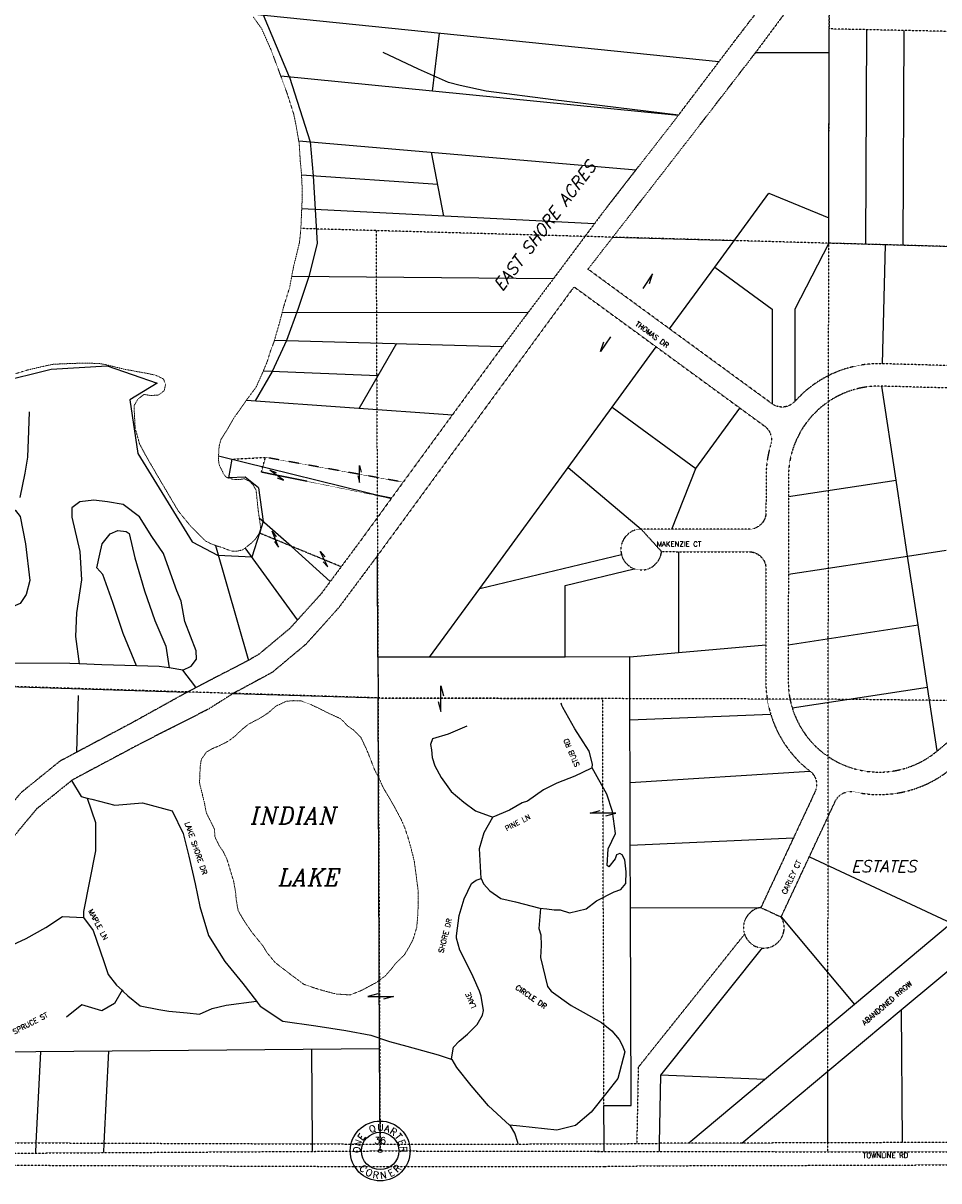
# Model space of a CAD drawing. Extents: x 382064 to 394843, y 99495 to 121971.
# Tile 7 of 36: x 390206 to 392901, y 99770 to 103177. Entities that reach past the tile are written whole.
import ezdxf
from ezdxf.enums import TextEntityAlignment as Align

# ---------------------------------------------------------------- set-up
doc = ezdxf.new("R2010")
doc.units = 0
doc.header["$LTSCALE"] = 0.005
doc.header["$MEASUREMENT"] = 0
for name, pattern in [('DGN Style 6', [74.75, 25, -12.5, 6.25, -12.5, 6, -12.5]), ('Erwl', [0.8, 0.175, -0.05, 0.35, -0.05, 0.175]), ('HIDDEN', [0.375, 0.25, -0.125]), ('HIDDEN2', [0.1875, 0.125, -0.0625]), ('PHANTOM', [2.5, 1.25, -0.25, 0.25, -0.25, 0.25, -0.25])]:
    doc.linetypes.add(name, pattern=pattern)
for name, color, linetype in [('17N', 7, 'Continuous'), ('20H', 2, 'Continuous'), ('27N', 7, 'Continuous'), ('30F', 1, 'PHANTOM'), ('30Q', 1, 'PHANTOM'), ('30S', 1, 'PHANTOM'), ('47N', 7, 'Continuous'), ('Y', 2, 'Continuous')]:
    doc.layers.add(name, color=color, linetype=linetype)
for name, color, linetype, lineweight in [('E_RW_Existing', 1, 'Erwl', 25), ('E_RW_Property', 1, 'Continuous', 25), ('E_WTR', 4, 'DGN Style 6', 15)]:
    doc.layers.add(name, color=color, linetype=linetype, lineweight=lineweight)
doc.styles.add('CONDO', font='ITALICC.shx', dxfattribs={"height": 35})
doc.styles.add('L', font='ITALIC.shx', dxfattribs={"height": 50})
doc.styles.add('R', font='ROMANS.shx', dxfattribs={"height": 35})
doc.styles.add('T', font='TXT.shx', dxfattribs={"height": 20})

# ---------------------------------------------------------------- blocks, each defined once
blk = doc.blocks.new('H')
at = {"layer": '20H', "color": 2}
for p, q in [((0, 25), (5.2, 5.7)), ((0, -25), (0, 25)), ((-5.2, -5.7), (0, -25))]:
    blk.add_line(p, q, dxfattribs=at)
blk = doc.blocks.new('Q', base_point=(2908.2, 2882.1))
at = {"layer": 'Y'}
for radius in [88, 55, 5]:
    blk.add_circle((2908.2, 2882.1), radius, dxfattribs=at)
at = {"layer": 'Y', "style": 'T'}
for s, rotation, p in [('E', 54, (2861.2, 2917.6)), ('Q', 20, (2889, 2937.8)), ('A', 343, (2926.4, 2938.2)), ('R', 326, (2942, 2930.4)), ('T', 309, (2954.7, 2918.4)), ('N', 71, (2852.8, 2902.3)), ('E', 292, (2963.2, 2903.2)), ('O', 88, (2849.4, 2885.2)), ('R', 275, (2967, 2886.2)), ('C', 317.5308, (2851.5, 2822.7)), ('O', 334.5308, (2871.3, 2808.7)), ('E', 28.5308, (2945.9, 2809.1)), ('R', 45.5308, (2965.6, 2823.3)), ('R', 351.5308, (2894.4, 2801.1)), ('N', 8.5308, (2918.7, 2800.6))]:
    blk.add_text(s, height=20, rotation=rotation, dxfattribs=at).set_placement(p, align=Align.CENTER)
blk.add_text('U', height=20, dxfattribs=at).set_placement((2909.3, 2941), align=Align.CENTER)
for tag, p in [('N', (2908.2, 2912.9)), ('W', (2875.2, 2882.1)), ('S', (2908.2, 2850.2)), ('E', (2939, 2882.1))]:
    blk.add_attdef(tag, text='', height=20, dxfattribs=at).set_placement(p, align=Align.MIDDLE)
blk = doc.blocks.new('H1')
at = {"layer": '20H', "color": 2}
for p, q in [((5.2, 15.4), (0, 34.7)), ((0, 34.7), (0, 0))]:
    blk.add_line(p, q, dxfattribs=at)
blk = doc.blocks.new('H2')
at = {"layer": '20H', "color": 2}
for p, q in [((0, 0), (0, -34.7)), ((0, -34.7), (-5.2, -15.4))]:
    blk.add_line(p, q, dxfattribs=at)

msp = doc.modelspace()

# ---------------------------------------------------------------- linework, layer by layer
at = {"layer": '30F', "flags": 128}
for points in [[(392574, 99856), (392577, 102529.2), (392582.7, 105172.4)], [(393892.5, 101173.4), (392571, 101187.6), (391257.9, 101191.1), (390003.5, 101230.3)]]:
    msp.add_lwpolyline(points, dxfattribs=at)
at = {"layer": '30Q', "flags": 128}
for points in [[(393892.8, 102492.6), (391023.6, 102572.4)], [(391244.8, 102566.3), (391250.9, 101191.4), (391256.9, 99858.5)]]:
    msp.add_lwpolyline(points, dxfattribs=at)
at = {"layer": '30S'}
for p, q in [((388915, 99844), (391256.9, 99858.5)), ((391256.9, 99858.5), (393892.2, 99853.6))]:
    msp.add_line(p, q, dxfattribs=at)
at = {"layer": 'E_RW_Existing'}
msp.add_line((390869.6, 101301.9), (390690.2, 101208.7), dxfattribs=at)
at = {"layer": 'E_RW_Existing', "flags": 128}
for points in [[(392752, 103710.4), (392725.1, 103677.8), (392666.8, 103606), (392495.9, 103380.7), (392474.5, 103352.5), (392386.1, 103395.3), (392208.6, 103441.2), (391948.9, 103462.8), (391819.8, 103473), (391817.2, 103440.1), (391814.6, 103407.2), (391943.6, 103397), (392197.5, 103375.9), (392363.2, 103333), (392433.7, 103298.9), (392304.7, 103130.7), (392157.8, 102936.8), (392133.7, 102904.9), (392111.2, 102875.9), (391910.8, 102617.9), (391752.7, 102405.8), (391607, 102211.9), (391386.5, 101911), (391196.5, 101650.3), (391083.4, 101498), (390992.1, 101396.6), (390900.5, 101320), (390869.6, 101301.9)], [(393895.5, 103131.9), (393343.1, 103143.6), (393235.7, 103145.9), (392578.4, 103159.8)], [(389945, 99883.3), (391256.9, 99878.5), (391915.9, 99879.1), (392078.1, 99880.9)], [(394808.6, 99885.5), (394651.8, 99885.3), (393892.2, 99885.3), (393642.1, 99885.4), (393429.2, 99884.8), (393216.3, 99884.2), (393003.3, 99883.6), (392793.1, 99883), (392574, 99882.3), (392078.1, 99880.9)]]:
    msp.add_lwpolyline(points, dxfattribs=at)
at = {"layer": 'E_RW_Existing'}
for points in [[(392578.9, 103380.8), (392510.7, 103291), (392507.8, 103287.1), (392361.8, 103090.5)], [(392578.9, 103380.8), (392578.4, 103159.8)], [(392361.8, 103090.5), (392233.5, 102924.2), (392186.7, 102863.6), (392128.8, 102789), (392006.2, 102630.9), (391868.2, 102453.1)], [(391827.7, 102400.9), (391819.5, 102390.3), (391697.5, 102223.6), (391567.7, 102045.9), (391437.9, 101868.3), (391308, 101690.7), (391249, 101610)], [(391249, 101610), (391134.5, 101456.2), (391038, 101349), (390938.5, 101265.8), (390824.6, 101204.5), (390751, 101157.9)], [(390690.2, 101208.7), (390525.2, 101117.3), (390359.7, 101029.2)], [(390751, 101157.9), (390555.7, 101058.8), (390390.7, 100970.9)], [(390359.7, 101029.2), (390314.3, 101005), (390200, 100912.5), (390140, 100840.8), (389976.8, 100617.6)], [(390390.7, 100970.9), (390350.9, 100949.7), (390246.5, 100865.2), (390192.5, 100800.7), (389975.2, 100524.2)], [(389588, 99824.8), (389738, 99821.7), (389786, 99820.7), (389806.3, 99820.3), (389943.6, 99817.4), (391256.8, 99812.5), (391916.3, 99813.1), (392078.2, 99814.9), (392574.2, 99816.3), (392793.3, 99817), (393003.5, 99817.6), (393216.5, 99818.2), (393429.4, 99818.8), (393642.2, 99819.4), (393892.2, 99819.3), (394651.8, 99819.3), (394808.6, 99819.5)]]:
    msp.add_lwpolyline(points, dxfattribs=at)
at = {"layer": 'E_RW_Existing', "flags": 128}
msp.add_lwpolyline([(391827.7, 102400.9), (392069.6, 102224.1), (392315.8, 102044.1), (392387.8, 101991.5, -0.317332), (392406.2, 101936.8, 0.072252), (392392.4, 101842.1), (392392.3, 101737.5, -0.414208), (392342.2, 101687.5), (392115.2, 101687.7), (392025.2, 101687.8, 0.485353), (391966.9, 101613.8, 0.251403), (392004.6, 101571.5, 0.489051), (392084.9, 101621.8), (392134.9, 101621.7), (392342.2, 101621.5, -0.414208), (392392.1, 101571.5), (392391.9, 101348), (392391.8, 101240.4, 0.07403), (392406.2, 101143.3, 0.156319), (392521.7, 100976.1, -0.351576), (392536.5, 100915.3), (392473, 100779.5), (392377.2, 100574.7, 0.892734), (392381.1, 100455.6, 0.613945), (392437, 100546.8), (392519.9, 100724), (392596.3, 100887.3, -0.351576), (392652.5, 100915, 0.23304), (392938.5, 100984.6), (393015.2, 101048.8), (393176.3, 101183.6), (393337.3, 101318.4), (393407.8, 101377.4, 0.079955), (393486.2, 101467.7, 0.096178), (393537.1, 101601.8, 0.042791), (393542.6, 101665.9), (393542.6, 101696.7), (393542.7, 101828.2, 0.059508), (393533.3, 101906.7, 0.071215), (393498.3, 101994.3, 0.071215), (393440.2, 102068.6, 0.071215), (393363.5, 102123.7, 0.113555), (393218.9, 102161.2), (393154.5, 102163), (392944.6, 102168.8), (392734.7, 102174.7, 0.220727), (392477.2, 102063.8, -0.385601), (392410.4, 102056.7), (392108.5, 102277.4), (391868.2, 102453.1)], format="xyb", dxfattribs=at)
msp.add_lwpolyline([(393476.6, 101665.9), (393476.6, 101710.3), (393476.7, 101828.2, 0.358878), (393260.8, 102090.4, 0.041269), (393217.1, 102095.2), (393087.8, 102098.8), (392922.7, 102103.4), (392732.8, 102108.7, 0.422111), (392458.4, 101842), (392458.3, 101783.7), (392458.1, 101555.3), (392457.9, 101347.9), (392457.8, 101240.3, 0.074027), (392469.3, 101162.5, 0.537549), (392896.2, 101035.3), (393133.9, 101234.2), (393281.3, 101357.6), (393365.5, 101428, 0.221975)], format="xyb", close=True, dxfattribs=at)
at = {"layer": 'E_RW_Property'}
for p, q in [((390877.7, 103203.7), (392253.9, 103063.7)), ((390990.4, 103018), (390913.5, 103200.1)), ((392577.2, 102603.6), (392578.4, 103159.8)), ((392686.4, 102526.1), (392689, 103157.5)), ((392796.1, 102523.1), (392798.7, 103155.2)), ((392361.8, 103090.5), (392578.2, 103090)), ((391410.5, 102976.5), (390964.7, 103020.6)), ((390990.4, 103018), (391051.2, 102827.6)), ((392133.7, 102904.9), (391410.5, 102976.5)), ((391017.3, 102830.6), (392009.9, 102745.5)), ((391051.2, 102827.6), (391059.9, 102728)), ((391059.9, 102728), (391065.9, 102628.2)), ((392241.3, 102459.1), (392400.4, 102676.7)), ((392400.4, 102676.7), (392577.2, 102603.6)), ((391065.9, 102628.2), (391071.9, 102528.4)), ((392577, 102529.2), (392577.2, 102603.6)), ((391940.9, 102546.9), (392298.2, 102536.9)), ((392744.4, 102524.5), (392577, 102529.2)), ((391071.9, 102528.4), (391046.8, 102431.6)), ((392954.3, 102518.7), (392744.4, 102524.5)), ((391046.8, 102431.6), (391015.4, 102336.7)), ((392108.5, 102277.4), (392241.3, 102459.1)), ((392241.3, 102459.1), (392410.4, 102335.4)), ((391015.4, 102336.7), (390981.1, 102242.7)), ((392410.4, 102335.4), (392410.4, 102056.7)), ((390981.1, 102242.7), (390938.9, 102152.1)), ((391939.7, 102046.5), (392069.6, 102224.1)), ((390128.1, 102118.5), (390288.5, 102158.7)), ((390288.5, 102158.7), (390453.6, 102168.3)), ((390453.6, 102168.3), (390601.1, 102117.8)), ((390938.9, 102152.1), (390888.9, 102065.5)), ((390601.1, 102117.8), (390520.3, 102068.8)), ((392774.9, 101831.9), (392732.8, 102108.7)), ((390520.3, 102068.8), (390543.9, 101910.8)), ((391809.9, 101868.9), (391939.7, 102046.5)), ((390543.9, 101910.8), (390704, 101650.6)), ((390781.4, 101903.6), (391290.1, 101778.6)), ((390811.5, 101838.9), (390821, 101893.9)), ((391680.1, 101691.3), (391809.9, 101868.9)), ((391809.9, 101868.9), (392025.2, 101687.8)), ((390859.4, 101841), (390811.5, 101838.9)), ((390898.5, 101809.8), (390859.4, 101841)), ((392808.9, 101608.7), (392774.9, 101831.9)), ((390898.5, 101809.8), (390912.4, 101710.7)), ((390995.9, 101637.3), (390901.4, 101720.4)), ((390912.4, 101710.7), (390901.7, 101676.4)), ((391550.2, 101513.7), (391680.1, 101691.3)), ((390704, 101650.6), (390780.5, 101610.7)), ((390901.7, 101676.4), (390879.8, 101605.9)), ((390772, 101640.1), (390869.6, 101301.9)), ((390879.8, 101605.9), (390780.5, 101610.7)), ((391109.9, 101533.7), (390995.9, 101637.3)), ((391250.4, 101311.2), (391249, 101610)), ((391550.2, 101513.7), (391966.9, 101613.8)), ((392808.9, 101608.7), (392922.6, 101626)), ((392458.1, 101555.3), (392808.9, 101608.7)), ((392839.8, 101406), (392808.9, 101608.7)), ((391801.2, 101522.6), (392004.6, 101571.5)), ((391402.3, 101311.4), (391550.2, 101513.7)), ((391801.4, 101311.7), (391801.2, 101522.6)), ((392867.6, 101223.1), (392839.8, 101406)), ((392134.6, 101324.8), (392391.9, 101348)), ((391402.3, 101311.4), (391250.4, 101311.2)), ((391801.4, 101311.7), (391402.3, 101311.4)), ((391991.4, 101311.9), (391801.4, 101311.7)), ((391991.4, 101311.9), (392134.6, 101324.8)), ((391991.9, 101127.3), (391991.4, 101311.9)), ((390003.5, 101230.3), (390690.2, 101208.7)), ((390824.6, 101204.5), (391250.9, 101191.4)), ((392896.2, 101035.3), (392867.6, 101223.1)), ((391255.5, 100158.5), (391250.9, 101191.4)), ((391992.5, 100942.7), (391991.9, 101127.3)), ((391993.1, 100758.1), (391992.5, 100942.7)), ((391993.7, 100573.5), (391993.1, 100758.1)), ((391993.7, 100573.5), (392377.2, 100574.7)), ((391995.5, 99991.9), (391993.7, 100573.5)), ((392938.5, 100528.3), (392652.7, 100289.1)), ((392652.7, 100289.1), (392165.3, 99881.2)), ((391255.5, 100158.5), (389957.5, 100147.7)), ((391256.8, 99878.5), (391255.5, 100158.5)), ((392389.2, 100068.6), (392081.9, 100081.1)), ((391915.5, 99991.7), (391995.5, 99991.9)), ((391915.9, 99879.1), (391915.5, 99991.7)), ((391915.9, 99857.3), (391915.9, 99879.1)), ((392078.1, 99880.9), (392077.6, 99857))]:
    msp.add_line(p, q, dxfattribs=at)
at = {"layer": 'E_RW_Property', "linetype": 'HIDDEN2'}
for p, q in [((391324.7, 101826.1), (390919.4, 101899.1)), ((392025.2, 101687.8), (392084.9, 101621.8)), ((392377.2, 100574.7), (392437, 100546.8)), ((391256.9, 99858.5), (391256.8, 99878.5)), ((392574, 99856), (392574, 99882.3)), ((391256.9, 99858.5), (391915.9, 99857.3)), ((391915.9, 99857.3), (392077.6, 99857))]:
    msp.add_line(p, q, dxfattribs=at)
at = {"layer": 'E_RW_Property', "linetype": 'HIDDEN'}
msp.add_line((391915.5, 99991.7), (391911.7, 101189.4), dxfattribs=at)
at = {"layer": 'E_RW_Property'}
for points in [[(391410.5, 102976.5), (391431.3, 103147.4)], [(391444.2, 102608.7), (391408.5, 102797)], [(391025.6, 102730.4), (391426.3, 102702.9)], [(391887, 102586), (391026.2, 102630.3)], [(390996.8, 102432), (391767.5, 102425.6)], [(390968.7, 102326.1), (391692.5, 102325.6)], [(390946, 102243.6), (391617.4, 102225.7)], [(391305.5, 102234), (391195.2, 102043.7)], [(391250.4, 102138.9), (390913, 102153.2)], [(390863.4, 102067.3), (391469.5, 102024.2)], [(391013.8, 101420.8), (390860.2, 101633)], [(391250.4, 101311.2), (391250.9, 101191.4)], [(391880.5, 100985.7), (391881.5, 100996.7), (391871.8, 101034.5), (391854.5, 101062.4), (391830.1, 101100.1), (391794.7, 101162.8), (391791.2, 101169), (391789.7, 101176)], [(391511.7, 101107.8), (391457, 101084.9), (391411.2, 101070.8), (391405.1, 101054.1), (391407.7, 101038.2), (391409.5, 101016.2), (391417.5, 100991.9), (391436.2, 100957.7), (391466.3, 100916.2), (391503.6, 100885.1), (391537.8, 100859.2), (391588.6, 100840.5)], [(391726.4, 100572.5), (391747.3, 100570.9), (391769.1, 100567.7), (391786.7, 100567.7), (391813.7, 100559.4), (391863.5, 100570.9), (391893.6, 100594.7), (391945.4, 100620.6), (391965.1, 100627.9), (391979.6, 100645.5), (391980.7, 100679.8), (391976.5, 100715), (391969.3, 100729.5), (391962, 100733.7), (391952.7, 100729.5), (391948.4, 100718.3), (391929.9, 100694.3), (391924.7, 100698.4), (391927.8, 100747.2), (391949.5, 100792.5), (391940.3, 100857.1), (391924.1, 100907.9), (391880.5, 100985.7), (391879, 100984.8), (391877.2, 100984), (391829.6, 100961.5), (391777.2, 100940.2), (391737.9, 100921.1), (391690.4, 100887.8), (391675.1, 100883), (391637.4, 100861.3), (391588.6, 100840.5)], [(390349.1, 100948.3), (390377.3, 100901.1), (390394.6, 100896.7)], [(390394.6, 100896.7), (390418.9, 100824.9), (390418.9, 100741.8), (390383.9, 100562.6), (390384.3, 100545.5), (390412.5, 100506.6), (390443.8, 100415.5), (390456.8, 100377.7), (390481.5, 100346.4), (390497.5, 100331.1), (390499.9, 100328.8), (390514.1, 100315.2), (390550.6, 100285.2), (390605.2, 100274.8), (390635.2, 100269.6), (390688.6, 100264.4), (390725, 100260.5), (390762.8, 100277.4), (390804.1, 100286.9), (390892.8, 100299)], [(390394.6, 100896.7), (390408.5, 100893.4), (390476.6, 100875.7), (390557.4, 100882.6), (390645.2, 100859.5), (390677.5, 100792.6), (390693.7, 100725.6), (390712.2, 100644.8), (390726, 100577.8), (390751.4, 100492.4), (390799.9, 100416.2), (390853, 100351.5), (390892.8, 100299)], [(391553.7, 100660.4), (391549.6, 100748), (391562.7, 100795.9), (391588.6, 100840.5)], [(391468.4, 100127.1), (391466.9, 100129.6), (391472.9, 100164.2), (391489.9, 100181.1), (391513.6, 100201.6), (391542.8, 100230.3), (391558.3, 100258.3), (391561.2, 100271.4), (391554.2, 100313.6), (391549.6, 100328.6), (391530.3, 100370.7), (391511.8, 100408.6), (391491.4, 100449.7), (391481.2, 100484.7), (391481.2, 100491.8), (391489.8, 100551.3), (391503.8, 100600.2), (391526.1, 100645.7), (391539.6, 100654.8), (391553.7, 100660.4)], [(391553.7, 100660.4), (391560.6, 100644.5), (391579.3, 100623.7), (391612.5, 100600.9), (391655.5, 100591.5), (391726.4, 100572.5), (391728.7, 100571.9), (391724.3, 100513.4), (391730, 100494.3), (391730.6, 100463.2), (391729, 100427.2), (391748.9, 100342.2), (391760.4, 100328.2), (391818.9, 100286.2), (391854.8, 100266.7), (391908.2, 100236.5), (391938.7, 100212.2), (391960.2, 100186), (391967.5, 100174.1), (391971.2, 100165.1), (391977.3, 100150.5), (391956.7, 100072.1), (391924.4, 100030.6), (391878.2, 99972.9), (391832, 99933.6), (391776.6, 99919.7), (391668.1, 99931.3), (391637.5, 99934.6), (391625.4, 99945.5), (391576, 99990.9), (391524.6, 100051.5), (391482.1, 100103.8), (391468.4, 100127.1)], [(390037.9, 100379.2), (390093.3, 100420.8), (390160.3, 100457.7), (390215.7, 100483.1), (390273.4, 100515.5), (390322.2, 100547.8), (390384.3, 100545.5)], [(390497.5, 100331.1), (390475.1, 100292.1), (390438.4, 100271.1), (390379.3, 100288.5), (390334.2, 100252)], [(390892.8, 100299), (390895.1, 100296), (390903.8, 100284.6), (390970.8, 100240.7), (391067.7, 100226.8), (391155.5, 100213), (391229.4, 100199.1), (391284.8, 100180.7), (391335.6, 100166.8), (391428, 100141.4), (391468.4, 100127.1)], [(390257, 100150.2), (390243.9, 99882.2)], [(390457.1, 100151.9), (390444.1, 99881.5)], [(391055, 100156.8), (391056.7, 99879.2)], [(392574, 99882.3), (392574.3, 100093.2)], [(391662.7, 99878.9), (391662.2, 99883.8), (391653.2, 99911.1), (391640.2, 99932.2), (391637.5, 99934.6)], [(390243.9, 99882.2), (390242.5, 99852.2)], [(390444.1, 99881.5), (390442.8, 99853.5)], [(391056.7, 99879.2), (391056.9, 99857.3)]]:
    msp.add_lwpolyline(points, dxfattribs=at)
at = {"layer": 'E_RW_Property', "flags": 128}
for points in [[(392134.7, 102906.3), (391998.8, 102922.6), (391766.4, 102951.4), (391568.5, 102976.5), (391492.8, 102993.8), (391457.7, 103001.8), (391369.5, 103041.3), (391265.6, 103090.4)], [(392577, 102529.2), (392477.2, 102335.4), (392477.2, 102063.8)], [(392734.7, 102174.7), (392744.4, 102524.5)], [(390198, 101780.7), (390212.2, 101852.9), (390220.4, 101899.6), (390223.5, 101977.1), (390225, 102032.9)], [(391939.7, 102046.5), (392186, 101866.5), (392315.8, 102044.1)], [(392115.2, 101687.7), (392186, 101866.5)], [(392458.3, 101783.7), (392774.9, 101831.9)], [(390167, 101755.9), (390183.7, 101742.6), (390197.8, 101724.9), (390213.6, 101645), (390226.3, 101537), (390215.7, 101496.1), (390197.5, 101468.9), (390168.3, 101456.5), (390131.4, 101454.5), (390094.3, 101464.1), (390071.3, 101477.8)], [(390675.9, 101273.5), (390701.1, 101285), (390716.2, 101305.4), (390716, 101329.8), (390682.5, 101415.9), (390671.6, 101476.3), (390659.1, 101506), (390649.9, 101530.6), (390619.6, 101616.5), (390585.3, 101666.8), (390548.6, 101724.1), (390500.5, 101760.1), (390454.6, 101768.1), (390414, 101773.5), (390372.9, 101768.5), (390349.9, 101750.7), (390349.6, 101723.6), (390373.2, 101622.3), (390378.3, 101539.2), (390363.2, 101441.4), (390360.9, 101372.4), (390370.9, 101291.2)], [(390539.5, 101285.8), (390501.1, 101380.5), (390470.8, 101472.2), (390441, 101554.8), (390422.8, 101574), (390432, 101614.5), (390439.1, 101644.7), (390462.4, 101673.8), (390484.9, 101684.1), (390509.5, 101681), (390518.8, 101675), (390535.4, 101603.4), (390563.7, 101506.5), (390593.5, 101419.5), (390626.3, 101344.1), (390635.6, 101279.5)], [(392134.9, 101621.7), (392134.6, 101324.8)], [(392457.9, 101347.9), (392839.8, 101406)], [(390715, 101221.6), (390711.5, 101227.3), (390675.9, 101273.5), (390635.6, 101279.5), (390606.9, 101283.8), (390539.5, 101285.8), (390437.9, 101288.8), (390370.9, 101291.2), (390343.7, 101292.2), (390151.4, 101293.5)], [(392469.3, 101162.5), (392867.6, 101223.1)], [(390364, 101031.5), (390363.9, 101032.3), (390369.1, 101198.9)], [(392321.6, 99881.6), (392574.3, 100093.2), (392790.5, 100274), (392999.6, 100448.7), (393211.6, 100625.8), (393423.3, 100802.9), (393635, 100980), (393892.5, 101195.4)], [(391991.9, 101127.3), (392406.2, 101143.3)], [(391992.5, 100942.7), (392521.7, 100976.1)], [(391993.1, 100758.1), (392473, 100779.5)], [(392519.9, 100724), (392938.5, 100528.3)], [(392437, 100546.8), (392652.7, 100289.1)], [(392381.1, 100455.6), (392081.9, 100081.1), (392078.1, 99880.9)], [(392790.5, 100274), (392793.1, 99883)]]:
    msp.add_lwpolyline(points, dxfattribs=at)
at = {"layer": 'E_RW_Property', "linetype": 'HIDDEN2', "flags": 128}
for points in [[(390821, 101893.9), (390919.4, 101899.1)], [(390907.6, 101855.5), (390911.8, 101871.6), (390919.4, 101899.1)]]:
    msp.add_lwpolyline(points, dxfattribs=at)
at = {"layer": 'E_RW_Property', "linetype": 'HIDDEN2'}
for points in [[(391290.1, 101778.6), (390907.6, 101855.5)], [(391142.2, 101577.1), (390901.7, 101676.4)]]:
    msp.add_lwpolyline(points, dxfattribs=at)
at = {"layer": 'E_RW_Property', "linetype": 'HIDDEN', "flags": 128}
for points in [[(391250.9, 101191.4), (391257.9, 101191.1), (391911.7, 101189.4)], [(392329.1, 100496.2), (392016.4, 100104.8), (392012, 99880.2)]]:
    msp.add_lwpolyline(points, dxfattribs=at)
at = {"layer": 'E_WTR'}
for points in [[(390883.2, 103195.3), (390907.7, 103161.3), (390934.8, 103100.8), (390956.9, 103041.7), (390984.4, 102966.7), (390991.7, 102943.4), (391002.7, 102909.2), (391010, 102873.5), (391018.8, 102821.4), (391022, 102769.3), (391025.4, 102733.8), (391027.4, 102690.9), (391027, 102648.6), (391025.3, 102611.2), (391023.5, 102570.9), (391019.6, 102531.4), (391001.8, 102459.2), (390997.1, 102433.4), (390990.2, 102397.9), (390972.5, 102340.7), (390961.3, 102297.3), (390945, 102240.2), (390934.6, 102213), (390924.4, 102180.1), (390909.2, 102144.1), (390892, 102105.9), (390865.1, 102069.8), (390842, 102036.4), (390826.7, 102015.6), (390804.5, 101977), (390788.7, 101952.3), (390783, 101931.7), (390781, 101895.7), (390783, 101878.2), (390796.1, 101850.8)], [(390435, 102174.8), (390390.6, 102176.8), (390345.2, 102175.3), (390295, 102173.1), (390261.1, 102165.9), (390221.2, 102156.7), (390166.2, 102139.8)], [(390770.6, 100783.1), (390769.4, 100805), (390757.6, 100829.5), (390745.5, 100853), (390740.3, 100880.6), (390733.8, 100907.3), (390725.5, 100941.3), (390726.5, 100968.8), (390727.5, 100991.1), (390731, 101010.9), (390745.6, 101032.1), (390763.1, 101042.1), (390783.3, 101050.5), (390810.5, 101064.4), (390829.6, 101078.7), (390850.4, 101098.7), (390870.2, 101114.6), (390902.6, 101131.2), (390928.6, 101148.1), (390949.6, 101167), (390980.8, 101181.4), (391003.2, 101183.4), (391023.9, 101182.5), (391052.3, 101172.3), (391087.8, 101155.2), (391110.8, 101143.8), (391139.3, 101131), (391151.4, 101120), (391159.1, 101110.7), (391179.8, 101096.1), (391200, 101075.6), (391216.4, 101041), (391226.2, 101017.3), (391240.8, 100979.3), (391253.2, 100956.6), (391265.4, 100928.2), (391281.5, 100901.2), (391299.6, 100869.7), (391319, 100833.2), (391330.9, 100805.5), (391342.8, 100768), (391353.3, 100727.5), (391357.6, 100709.4), (391363.5, 100664), (391368.9, 100623.2), (391369.1, 100588), (391367.4, 100548.2), (391364.5, 100516.4), (391353.9, 100481), (391341, 100456.6), (391328.1, 100435.4), (391300.2, 100407.2), (391290.1, 100394.1), (391272.2, 100373.8), (391245.6, 100354), (391201.4, 100330.4), (391168.9, 100317.6), (391128.2, 100320), (391086.1, 100331.1), (391063.3, 100338.1), (391032.8, 100348.5), (390994.5, 100376.9), (390947.8, 100412.9), (390923.9, 100442), (390912.2, 100461.6), (390878.7, 100502.9), (390857.6, 100534), (390839, 100565.3), (390833, 100600.4), (390832.1, 100615.6), (390826.2, 100650.5), (390806.3, 100716.1), (390795.5, 100739.1), (390784.4, 100754.6), (390770.6, 100783.1)]]:
    msp.add_lwpolyline(points, dxfattribs=at)
at = {"layer": 'E_WTR', "flags": 128}
msp.add_lwpolyline([(390435, 102174.8), (390459, 102169.6), (390502.9, 102158.8), (390556.8, 102148.8), (390594.6, 102141.7), (390619.3, 102130), (390625.7, 102113.8), (390621.7, 102095.7), (390605.6, 102082.9), (390583.8, 102081), (390561.7, 102084.2), (390543.9, 102070.3), (390532.6, 102051), (390536, 101984.8), (390548.9, 101938.8), (390568.3, 101902.6), (390601.8, 101845), (390632.1, 101793.5), (390662.8, 101741.5), (390698.9, 101697.1), (390743.3, 101652.9), (390759.9, 101644.8), (390777, 101638.1), (390790.9, 101634.6), (390806.5, 101628.1), (390820.3, 101623.4), (390838.2, 101623.6), (390852.8, 101627.2), (390878.3, 101647.2), (390889.3, 101658), (390900.3, 101674.1), (390905.5, 101688.9), (390902.4, 101713.8), (390897.5, 101748.1), (390891.9, 101802.2), (390882.6, 101819.2), (390871.8, 101828.8), (390857.3, 101836.2), (390842, 101834), (390825.4, 101834.1), (390806.6, 101839.7), (390801.3, 101843.2), (390796.1, 101850.8)], dxfattribs=at)

# ---------------------------------------------------------------- block references
at = {"layer": '20H', "xscale": 1.5, "yscale": 1.5, "zscale": 1.5}
for name, p, rotation in [('H1', (392029.7, 102396.2), 326.1875092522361), ('H2', (391934.4, 102253.9), 326.1875092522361), ('H', (391912.9, 100852.7), 90), ('H', (391258.6, 100313.2), 270)]:
    msp.add_blockref(name, p, dxfattribs=dict(at, rotation=rotation))
at = {"layer": '20H'}
for p, rotation in [((390952.3, 101846.8), 54.68108851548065), ((390948.5, 101658.5), 21.43774189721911), ((391091.5, 101599.3), 26.08378800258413)]:
    msp.add_blockref('H', p, dxfattribs=dict(at, rotation=rotation))
msp.add_blockref('H', (391196, 101850.4), dxfattribs=at)
at = {"layer": '20H', "xscale": 1.5, "yscale": 1.5, "zscale": 1.5}
msp.add_blockref('H', (391435.2, 101189.1), dxfattribs=at)
at = {"layer": 'Y'}
ref = msp.add_blockref('Q', (391256.9, 99858.5), dxfattribs=at)
ref.add_attrib('N', '36', dxfattribs={"color": 2, "height": 20, "style": 'T'}).set_placement((391256.9, 99889.3), align=Align.MIDDLE)

# ---------------------------------------------------------------- texts
at = {"layer": '17N', "style": 'R'}
for s, rotation, p in [('THOMAS DR', 323.8339, (392006.3, 102288.6)), ('MAKENZIE CT', 359.9458, (392070.9, 101636.6)), ('STUB RD', 113.4201, (391844.5, 100992.7)), ('LAKE SHORE DR', 288.889, (390681.8, 100823.8)), ('PINE LN', 27.5076, (391629.4, 100799.3)), ('CARLEY CT', 64.9347, (392451.5, 100612.1)), ('MAPLE LN', 298.0993, (390397.4, 100564.9)), ('SHORE DR', 75.5425, (391442.4, 100439.5)), ('ABANDONED RROW', 40.5879, (392683, 100227.3)), ('LAKE', 112.3992, (391539.6, 100281.9)), ('CIRCLE DR', 325.4384, (391653.3, 100335.8)), ('SPRUCE ST', 27.5076, (390180.8, 100201.2)), ('TOWNLINE RD', 0.3706, (392677.4, 99837.5))]:
    msp.add_text(s, height=15, rotation=rotation, dxfattribs=at).set_placement(p)
at = {"layer": '27N', "style": 'CONDO'}
msp.add_text('EAST SHORE ACRES', height=35, rotation=52.9438, dxfattribs=at).set_placement((391615.8, 102384.9))
msp.add_text('ESTATES', height=35, dxfattribs=at).set_placement((392643, 100678.4))
at = {"layer": '47N', "style": 'L'}
for s, p in [('INDIAN', (390877, 100820.4)), (' LAKE', (390924.1, 100638.9))]:
    msp.add_text(s, height=50, rotation=359.9925, dxfattribs=at).set_placement(p)

doc.saveas('drawing.dxf')
